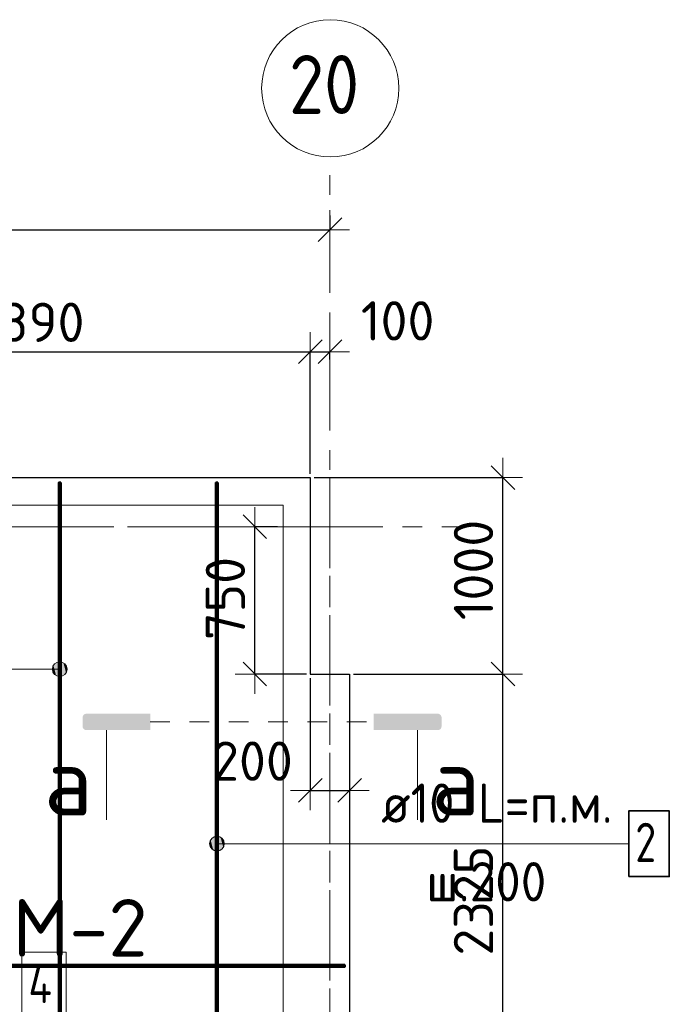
# Model space of a CAD drawing. Header units: metres. Extents: x -38 to 78, y -15 to 19.
# Tile 7 of 10: x 49.92 to 53.23, y 13.97 to 18.98. Entities that reach past the tile are written whole.
import ezdxf

# ---------------------------------------------------------------- set-up
doc = ezdxf.new("R2010")
doc.units = ezdxf.units.M
doc.header["$PDMODE"] = 65
for name, pattern in [('______11', [0.5, 0.4, -0.05, 0, -0.05]), ('______5', [1.1, 0.8, -0.1, 0.1, -0.1]), ('______9', [0.1, 0, -0.1])]:
    doc.linetypes.add(name, pattern=pattern)
for name, color, linetype, lineweight in [('XR$2$STANDARD_1', 7, 'Continuous', 25), ('XR$2$Перекрытие (1)', 7, 'Continuous', 35), ('XR$2$Размерная линия (1)', 7, 'Continuous', 13), ('XR$2$Текст_ примечание', 7, 'Continuous', 13), ('XR$3$Осевая линия (1)', 7, '______5', 13), ('XR$3$Размерная линия (1)', 7, 'Continuous', 13), ('XR$4$STANDARD_1', 7, 'Continuous', 25), ('XR$4$Арм. стержнями верхней зоны', 180, 'Continuous', 35), ('XR$4$Арм. стержнями нижней зоны', 180, 'Continuous', 35), ('XR$4$Осевая линия (1)', 7, '______5', 13), ('XR$4$Перекрытие (1)', 7, 'Continuous', 35), ('XR$4$Текст_ примечание', 7, 'Continuous', 13)]:
    doc.layers.add(name, color=color, linetype=linetype, lineweight=lineweight)
doc.styles.add('ISOCPEUR', font='txt')
doc.dimstyles.new('DIMSTYLE_3', dxfattribs={"dimtxt": 0.2, "dimasz": 0.2, "dimexe": 0, "dimexo": 0, "dimgap": 0.1, "dimtad": 2, "dimdec": 0, "dimlfac": 1000, "dimrnd": 1, "dimzin": 12, "dimdsep": 46, "dimtxsty": 'ISOCPEUR', "dimblk1": 'ALL_ML_STRICH', "dimblk2": 'ALL_ML_STRICH', "dimsah": 1, "dimcen": 0, "dimclrd": 7, "dimclre": 256, "dimclrt": 7, "dimadec": 0, "dimazin": 0, "dimtfac": 1, "dimtdec": 0, "dimtix": 1, "dimtmove": 2, "dimatfit": 3, "dimfxl": 0, "dimtzin": 0, "dimlwd": 0, "dimlwe": -3, "dimarcsym": 0})
doc.dimstyles.new('DIMSTYLE_5', dxfattribs={"dimtxt": 0.2, "dimasz": 0.2, "dimexe": 0, "dimexo": 0, "dimgap": 0.1, "dimtad": 2, "dimdec": 0, "dimlfac": 1000, "dimrnd": 5, "dimzin": 12, "dimdsep": 46, "dimtxsty": 'ISOCPEUR', "dimblk1": 'ALL_ML_STRICH', "dimblk2": 'ALL_ML_STRICH', "dimsah": 1, "dimcen": 0, "dimclrd": 7, "dimclre": 256, "dimclrt": 7, "dimadec": 0, "dimazin": 0, "dimtfac": 1, "dimtdec": 0, "dimtix": 1, "dimtmove": 2, "dimatfit": 3, "dimfxl": 0, "dimtvp": 1.2, "dimtzin": 0, "dimlwd": 0, "dimlwe": -3, "dimarcsym": 0})
doc.dimstyles.new('DIMSTYLE_6', dxfattribs={"dimtxt": 0.2, "dimasz": 0.2, "dimexe": 0, "dimexo": 0, "dimgap": 0.1, "dimtad": 2, "dimdec": 0, "dimlfac": 1000, "dimrnd": 5, "dimzin": 12, "dimdsep": 46, "dimtxsty": 'ISOCPEUR', "dimblk1": 'ALL_ML_STRICH', "dimblk2": 'ALL_ML_STRICH', "dimsah": 1, "dimcen": 0, "dimclrd": 7, "dimclre": 256, "dimclrt": 7, "dimadec": 0, "dimazin": 0, "dimtfac": 1, "dimtdec": 0, "dimtix": 1, "dimtmove": 2, "dimatfit": 3, "dimfxl": 0, "dimtvp": 1.2, "dimtzin": 0, "dimlwd": 0, "dimlwe": -3, "dimarcsym": 0})
doc.dimstyles.new('DIMSTYLE_9', dxfattribs={"dimtxt": 0.2, "dimasz": 0.2, "dimexe": 0, "dimexo": 0, "dimgap": 0.1, "dimtad": 2, "dimdec": 0, "dimlfac": 1000, "dimrnd": 5, "dimzin": 12, "dimdsep": 46, "dimtxsty": 'ISOCPEUR', "dimblk1": 'ALL_ML_STRICH', "dimblk2": 'ALL_ML_STRICH', "dimsah": 1, "dimcen": 0, "dimclrd": 7, "dimclre": 256, "dimclrt": 7, "dimadec": 0, "dimazin": 0, "dimtfac": 1, "dimtdec": 0, "dimtix": 1, "dimtmove": 2, "dimatfit": 3, "dimfxl": 0, "dimtzin": 0, "dimlwd": 0, "dimlwe": -3, "dimarcsym": 0})

# ---------------------------------------------------------------- blocks, each defined once
blk = doc.blocks.new('ALL_ML_STRICH')
at = {"color": 0, "linetype": 'ByBlock', "lineweight": -2}
for p, q in [((-0.3, -0.3), (0.3, 0.3)), ((0, -0.5), (0, 0.5)), ((-1, 0), (0.5, 0))]:
    blk.add_line(p, q, dxfattribs=at)
blk = doc.blocks.new('*D9')
at = {"layer": 'DEFPOINTS', "color": 7, "linetype": 'Continuous', "lineweight": 13, "transparency": 33554687}
for p in [(51.6, 15.65), (51.6, 13.325), (52.3804, 13.325)]:
    blk.add_point(p, dxfattribs=at)
at = {"layer": 'XR$2$Размерная линия (1)', "color": 9, "linetype": 'Continuous', "lineweight": -2, "true_color": 0xc7c7c7, "transparency": 33554687}
for p, q in [((51.62, 15.65), (52.3804, 15.65)), ((51.62, 13.325), (52.3804, 13.325))]:
    blk.add_line(p, q, dxfattribs=at)
at = {"layer": 'XR$2$Размерная линия (1)', "color": 7, "linetype": 'Continuous', "lineweight": -2, "transparency": 33554687}
blk.add_line((52.3804, 13.325), (52.3804, 15.65), dxfattribs=at)
at = {"layer": 'XR$2$Размерная линия (1)', "color": 7, "linetype": 'Continuous', "lineweight": 13, "transparency": 33554687, "xscale": 0.2, "yscale": 0.2, "zscale": 0.2}
for p, rotation in [((52.3804, 15.65), 90), ((52.3804, 13.325), 270)]:
    blk.add_blockref('ALL_ML_STRICH', p, dxfattribs=dict(at, rotation=rotation))
at = {"layer": 'XR$2$Размерная линия (1)', "color": 7, "linetype": 'Continuous', "lineweight": 13, "transparency": 33554687, "insert": (52.2304, 14.4975), "char_height": 0.2, "width": 0.8, "attachment_point": 5, "rotation": 90, "style": 'ISOCPEUR'}
blk.add_mtext('\\A1;{2325}', dxfattribs=at)
blk = doc.blocks.new('*D10')
at = {"layer": 'DEFPOINTS', "color": 7, "linetype": 'Continuous', "lineweight": 13, "transparency": 33554687}
for p in [(51.4, 16.65), (51.6, 15.65), (52.3804, 15.65)]:
    blk.add_point(p, dxfattribs=at)
at = {"layer": 'XR$2$Размерная линия (1)', "color": 9, "linetype": 'Continuous', "lineweight": -2, "true_color": 0xc7c7c7, "transparency": 33554687}
for p, q in [((51.42, 16.65), (52.3804, 16.65)), ((51.62, 15.65), (52.3804, 15.65))]:
    blk.add_line(p, q, dxfattribs=at)
at = {"layer": 'XR$2$Размерная линия (1)', "color": 7, "linetype": 'Continuous', "lineweight": -2, "transparency": 33554687}
blk.add_line((52.3804, 15.65), (52.3804, 16.65), dxfattribs=at)
at = {"layer": 'XR$2$Размерная линия (1)', "color": 7, "linetype": 'Continuous', "lineweight": 13, "transparency": 33554687, "xscale": 0.2, "yscale": 0.2, "zscale": 0.2}
for p, rotation in [((52.3804, 16.65), 90), ((52.3804, 15.65), 270)]:
    blk.add_blockref('ALL_ML_STRICH', p, dxfattribs=dict(at, rotation=rotation))
at = {"layer": 'XR$2$Размерная линия (1)', "color": 7, "linetype": 'Continuous', "lineweight": 13, "transparency": 33554687, "insert": (52.2304, 16.18), "char_height": 0.2, "width": 0.8, "attachment_point": 5, "rotation": 90, "style": 'ISOCPEUR'}
blk.add_mtext('\\A1;{1000}', dxfattribs=at)
blk = doc.blocks.new('*D12')
at = {"layer": 'DEFPOINTS', "color": 7, "linetype": 'Continuous', "lineweight": 13, "transparency": 33554687}
for p in [(51.253, 16.4), (51.1178, 15.65), (51.4, 15.65)]:
    blk.add_point(p, dxfattribs=at)
at = {"layer": 'XR$2$Размерная линия (1)', "color": 9, "linetype": 'Continuous', "lineweight": -2, "true_color": 0xc7c7c7, "transparency": 33554687}
for p, q in [((51.233, 16.4), (51.1178, 16.4)), ((51.38, 15.65), (51.1178, 15.65))]:
    blk.add_line(p, q, dxfattribs=at)
at = {"layer": 'XR$2$Размерная линия (1)', "color": 7, "linetype": 'Continuous', "lineweight": -2, "transparency": 33554687}
blk.add_line((51.1178, 15.65), (51.1178, 16.4), dxfattribs=at)
at = {"layer": 'XR$2$Размерная линия (1)', "color": 7, "linetype": 'Continuous', "lineweight": 13, "transparency": 33554687, "xscale": 0.2, "yscale": 0.2, "zscale": 0.2}
for p, rotation in [((51.1178, 16.4), 90), ((51.1178, 15.65), 270)]:
    blk.add_blockref('ALL_ML_STRICH', p, dxfattribs=dict(at, rotation=rotation))
at = {"layer": 'XR$2$Размерная линия (1)', "color": 7, "linetype": 'Continuous', "lineweight": 13, "transparency": 33554687, "insert": (50.9678, 16.035), "char_height": 0.2, "width": 0.6, "attachment_point": 5, "rotation": 90, "style": 'ISOCPEUR'}
blk.add_mtext('\\A1;{750}', dxfattribs=at)
blk = doc.blocks.new('*D13')
at = {"layer": 'DEFPOINTS', "color": 7, "linetype": 'Continuous', "lineweight": 13, "transparency": 33554687}
for p in [(51.4, 15.65), (51.6, 15.65), (51.4, 15.0581)]:
    blk.add_point(p, dxfattribs=at)
at = {"layer": 'XR$2$Размерная линия (1)', "color": 9, "linetype": 'Continuous', "lineweight": -2, "true_color": 0xc7c7c7, "transparency": 33554687}
for p, q in [((51.4, 15.63), (51.4, 15.0581)), ((51.6, 15.63), (51.6, 15.0581))]:
    blk.add_line(p, q, dxfattribs=at)
at = {"layer": 'XR$2$Размерная линия (1)', "color": 7, "linetype": 'Continuous', "lineweight": -2, "transparency": 33554687}
blk.add_line((51.4, 15.0581), (51.6, 15.0581), dxfattribs=at)
at = {"layer": 'XR$2$Размерная линия (1)', "color": 7, "linetype": 'Continuous', "lineweight": 13, "transparency": 33554687, "xscale": 0.2, "yscale": 0.2, "zscale": 0.2, "rotation": 180}
blk.add_blockref('ALL_ML_STRICH', (51.4, 15.0581), dxfattribs=at)
at = {"layer": 'XR$2$Размерная линия (1)', "color": 7, "linetype": 'Continuous', "lineweight": 13, "transparency": 33554687, "xscale": 0.2, "yscale": 0.2, "zscale": 0.2}
blk.add_blockref('ALL_ML_STRICH', (51.6, 15.0581), dxfattribs=at)
at = {"layer": 'XR$2$Размерная линия (1)', "color": 7, "linetype": 'Continuous', "lineweight": 13, "transparency": 33554687, "insert": (51.1058, 15.2072), "char_height": 0.2, "width": 0.6, "attachment_point": 5, "style": 'ISOCPEUR'}
blk.add_mtext('\\A1;{200}', dxfattribs=at)
blk = doc.blocks.new('*D22')
at = {"layer": 'DEFPOINTS', "color": 7, "linetype": 'Continuous', "lineweight": 13, "transparency": 33554687}
for p in [(48.5092, 17.2906), (48.5092, 16.65), (51.4, 16.65)]:
    blk.add_point(p, dxfattribs=at)
at = {"layer": 'XR$2$Размерная линия (1)', "color": 9, "linetype": 'Continuous', "lineweight": -2, "true_color": 0xc7c7c7, "transparency": 33554687}
for p, q in [((48.5092, 16.67), (48.5092, 17.2906)), ((51.4, 16.67), (51.4, 17.2906))]:
    blk.add_line(p, q, dxfattribs=at)
at = {"layer": 'XR$2$Размерная линия (1)', "color": 7, "linetype": 'Continuous', "lineweight": -2, "transparency": 33554687}
blk.add_line((48.5092, 17.2906), (51.4, 17.2906), dxfattribs=at)
at = {"layer": 'XR$2$Размерная линия (1)', "color": 7, "linetype": 'Continuous', "lineweight": 13, "transparency": 33554687, "xscale": 0.2, "yscale": 0.2, "zscale": 0.2, "rotation": 180}
blk.add_blockref('ALL_ML_STRICH', (48.5092, 17.2906), dxfattribs=at)
at = {"layer": 'XR$2$Размерная линия (1)', "color": 7, "linetype": 'Continuous', "lineweight": 13, "transparency": 33554687, "xscale": 0.2, "yscale": 0.2, "zscale": 0.2}
blk.add_blockref('ALL_ML_STRICH', (51.4, 17.2906), dxfattribs=at)
at = {"layer": 'XR$2$Размерная линия (1)', "color": 7, "linetype": 'Continuous', "lineweight": 13, "transparency": 33554687, "insert": (49.9646, 17.4406), "char_height": 0.2, "width": 0.8, "attachment_point": 5, "style": 'ISOCPEUR'}
blk.add_mtext('\\A1;{2890}', dxfattribs=at)
blk = doc.blocks.new('*D23')
at = {"layer": 'DEFPOINTS', "color": 7, "linetype": 'Continuous', "lineweight": 13, "transparency": 33554687}
for p in [(51.4, 17.2906), (51.5, 17.2308), (51.4, 16.65)]:
    blk.add_point(p, dxfattribs=at)
at = {"layer": 'XR$2$Размерная линия (1)', "color": 9, "linetype": 'Continuous', "lineweight": -2, "true_color": 0xc7c7c7, "transparency": 33554687}
for p, q in [((51.4, 16.67), (51.4, 17.2906)), ((51.5, 17.2508), (51.5, 17.2906))]:
    blk.add_line(p, q, dxfattribs=at)
at = {"layer": 'XR$2$Размерная линия (1)', "color": 7, "linetype": 'Continuous', "lineweight": -2, "transparency": 33554687}
blk.add_line((51.4, 17.2906), (51.5, 17.2906), dxfattribs=at)
at = {"layer": 'XR$2$Размерная линия (1)', "color": 7, "linetype": 'Continuous', "lineweight": 13, "transparency": 33554687, "xscale": 0.2, "yscale": 0.2, "zscale": 0.2, "rotation": 180}
blk.add_blockref('ALL_ML_STRICH', (51.4, 17.2906), dxfattribs=at)
at = {"layer": 'XR$2$Размерная линия (1)', "color": 7, "linetype": 'Continuous', "lineweight": 13, "transparency": 33554687, "xscale": 0.2, "yscale": 0.2, "zscale": 0.2}
blk.add_blockref('ALL_ML_STRICH', (51.5, 17.2906), dxfattribs=at)
at = {"layer": 'XR$2$Размерная линия (1)', "color": 7, "linetype": 'Continuous', "lineweight": 13, "transparency": 33554687, "insert": (51.8446, 17.4478), "char_height": 0.2, "width": 0.6, "attachment_point": 5, "style": 'ISOCPEUR'}
blk.add_mtext('\\A1;{100}', dxfattribs=at)
blk = doc.blocks.new('*D31')
at = {"layer": 'DEFPOINTS', "color": 7, "linetype": 'Continuous', "lineweight": 13, "transparency": 33554687}
for p in [(45.65, 18.0045), (51.5, 18.0045), (45.65, 17.9118)]:
    blk.add_point(p, dxfattribs=at)
at = {"layer": 'XR$3$Размерная линия (1)', "color": 9, "linetype": 'Continuous', "lineweight": -2, "true_color": 0xc7c7c7, "transparency": 33554687}
for p, q in [((45.65, 17.9845), (45.65, 17.9118)), ((51.5, 17.9845), (51.5, 17.9118))]:
    blk.add_line(p, q, dxfattribs=at)
at = {"layer": 'XR$3$Размерная линия (1)', "color": 7, "linetype": 'Continuous', "lineweight": -2, "transparency": 33554687}
blk.add_line((45.65, 17.9118), (51.5, 17.9118), dxfattribs=at)
at = {"layer": 'XR$3$Размерная линия (1)', "color": 7, "linetype": 'Continuous', "lineweight": 13, "transparency": 33554687, "xscale": 0.2, "yscale": 0.2, "zscale": 0.2, "rotation": 180}
blk.add_blockref('ALL_ML_STRICH', (45.65, 17.9118), dxfattribs=at)
at = {"layer": 'XR$3$Размерная линия (1)', "color": 7, "linetype": 'Continuous', "lineweight": 13, "transparency": 33554687, "xscale": 0.2, "yscale": 0.2, "zscale": 0.2}
blk.add_blockref('ALL_ML_STRICH', (51.5, 17.9118), dxfattribs=at)
at = {"layer": 'XR$3$Размерная линия (1)', "color": 7, "linetype": 'Continuous', "lineweight": 13, "transparency": 33554687, "insert": (48.5833, 18.0618), "char_height": 0.2, "width": 0.666667, "attachment_point": 5, "style": 'ISOCPEUR'}
blk.add_mtext('\\W0.83;\\A1;{5850}', dxfattribs=at)

msp = doc.modelspace()

# ---------------------------------------------------------------- hatches: boundary and pattern name
at = {"layer": 'XR$2$STANDARD_1', "linetype": 'Continuous', "lineweight": 25, "true_color": 0x000000, "transparency": 33554687}
for points in [[(50.258, 15.365), (50.2605, 15.3648), (50.5855, 15.3648), (50.5855, 15.4484), (50.2605, 15.4484), (50.258, 15.4482), (50.2555, 15.4477), (50.2531, 15.4469), (50.2508, 15.4458), (50.2486, 15.4444), (50.2467, 15.4427), (50.245, 15.4408), (50.2436, 15.4386), (50.2425, 15.4364), (50.2417, 15.4339), (50.2412, 15.4314), (50.241, 15.4289), (50.241, 15.3844), (50.2412, 15.3818), (50.2417, 15.3793), (50.2425, 15.3769), (50.2436, 15.3746), (50.245, 15.3725), (50.2467, 15.3705), (50.2486, 15.3689), (50.2508, 15.3674), (50.2531, 15.3663), (50.2555, 15.3655)], [(52.051, 15.365), (52.0535, 15.3655), (52.0559, 15.3663), (52.0582, 15.3674), (52.0603, 15.3689), (52.0622, 15.3705), (52.0639, 15.3725), (52.0654, 15.3746), (52.0665, 15.3769), (52.0673, 15.3793), (52.0678, 15.3818), (52.068, 15.3844), (52.068, 15.4289), (52.0678, 15.4314), (52.0673, 15.4339), (52.0665, 15.4364), (52.0654, 15.4386), (52.0639, 15.4408), (52.0622, 15.4427), (52.0603, 15.4444), (52.0582, 15.4458), (52.0559, 15.4469), (52.0535, 15.4477), (52.051, 15.4482), (52.0484, 15.4484), (51.7234, 15.4484), (51.7234, 15.3648), (52.0484, 15.3648)]]:
    msp.add_hatch(color=18, dxfattribs=at).paths.add_polyline_path(points)
at = {"layer": 'XR$4$Арм. стержнями верхней зоны', "linetype": 'Continuous', "lineweight": 13, "transparency": 33554687}
for points in [[(50.8927, 14.768), (50.8927, 14.8055), (50.8875, 14.7867)], [(50.9062, 14.7545), (50.9062, 14.819), (50.8927, 14.8055)], [(50.9062, 14.7545), (50.8927, 14.8055), (50.8927, 14.768)], [(50.925, 14.7492), (50.925, 14.8242), (50.9062, 14.819)], [(50.925, 14.7492), (50.9062, 14.819), (50.9062, 14.7545)], [(50.9437, 14.7545), (50.9437, 14.819), (50.925, 14.8242)], [(50.9437, 14.7545), (50.925, 14.8242), (50.925, 14.7492)], [(50.9572, 14.768), (50.9572, 14.8055), (50.9437, 14.819)], [(50.9572, 14.768), (50.9437, 14.819), (50.9437, 14.7545)], [(50.9572, 14.8055), (50.9572, 14.768), (50.9625, 14.7867)]]:
    msp.add_hatch(color=7, dxfattribs=at).paths.add_polyline_path(points)
at = {"layer": 'XR$4$Арм. стержнями нижней зоны', "linetype": 'Continuous', "lineweight": 13, "transparency": 33554687}
for points in [[(50.0928, 15.6563), (50.0928, 15.6938), (50.0875, 15.6751)], [(50.0928, 15.6938), (50.1063, 15.6428), (50.1063, 15.7073)], [(50.0928, 15.6938), (50.0928, 15.6563), (50.1063, 15.6428)], [(50.1063, 15.7073), (50.125, 15.6376), (50.125, 15.7126)], [(50.1063, 15.7073), (50.1063, 15.6428), (50.125, 15.6376)], [(50.125, 15.7126), (50.125, 15.6376), (50.1438, 15.6428)], [(50.125, 15.7126), (50.1438, 15.6428), (50.1438, 15.7073)], [(50.1438, 15.7073), (50.1438, 15.6428), (50.1572, 15.6563)], [(50.1438, 15.7073), (50.1572, 15.6563), (50.1572, 15.6938)], [(50.1572, 15.6938), (50.1572, 15.6563), (50.1625, 15.6751)]]:
    msp.add_hatch(color=7, dxfattribs=at).paths.add_polyline_path(points)

# ---------------------------------------------------------------- linework, layer by layer
at = {"layer": 'XR$2$STANDARD_1', "color": 7, "linetype": '______9', "lineweight": 13, "transparency": 33554687}
msp.add_line((50.5855, 15.4066), (51.7234, 15.4066), dxfattribs=at)
at = {"layer": 'XR$2$STANDARD_1', "color": 7, "linetype": 'Continuous', "lineweight": 13, "transparency": 33554687}
for p, q in [((50.3625, 15.3648), (50.3625, 14.9081)), ((51.9464, 15.3648), (51.9464, 14.9081))]:
    msp.add_line(p, q, dxfattribs=at)
at = {"layer": 'XR$2$Перекрытие (1)', "color": 7, "linetype": 'Continuous', "lineweight": 13, "transparency": 33554687}
for p, q in [((51.4, 16.65), (48.5092, 16.65)), ((51.4, 16.65), (51.4, 15.65)), ((51.4, 15.65), (51.6, 15.65)), ((51.6, 13.325), (51.6, 15.65))]:
    msp.add_line(p, q, dxfattribs=at)
at = {"layer": 'XR$3$Осевая линия (1)', "color": 253, "linetype": '______11', "lineweight": 13, "true_color": 0xa0a0a0, "transparency": 33554687}
for p, q in [((51.5, 10.59), (51.5, 18.21)), ((44.37, 16.4), (52.18, 16.4))]:
    msp.add_line(p, q, dxfattribs=at)
at = {"layer": 'XR$3$Осевая линия (1)', "color": 7, "linetype": 'Continuous', "lineweight": 13, "transparency": 33554687}
msp.add_circle((51.5018, 18.6312), 0.3493, dxfattribs=at)
at = {"layer": 'XR$4$STANDARD_1', "color": 7, "linetype": 'Continuous', "lineweight": 13, "transparency": 33554687}
msp.add_lwpolyline([(46.0012, 11.0997), (46.0012, 14.6097), (48.6412, 14.6097), (48.6412, 16.5097), (51.2612, 16.5097), (51.2612, 11.1997), (45.8912, 11.1997)], dxfattribs=at)
at = {"layer": 'XR$4$Арм. стержнями верхней зоны', "color": 7, "linetype": 'Continuous', "lineweight": 13, "transparency": 33554687}
for p, q in [((50.8875, 14.7867), (50.8875, 14.7867)), ((50.925, 14.8242), (50.925, 14.8242)), ((51.7406, 14.7867), (50.925, 14.7867)), ((50.9625, 14.7867), (50.9625, 14.7867)), ((51.7406, 14.7867), (53.0206, 14.7867)), ((50.925, 14.7492), (50.925, 14.7492))]:
    msp.add_line(p, q, dxfattribs=at)
at = {"layer": 'XR$4$Арм. стержнями верхней зоны', "color": 4, "linetype": 'Continuous', "lineweight": 50, "transparency": 33554687}
for points in [[(50.93, 16.625), (50.93, 11.105), (50.92, 11.105), (50.92, 16.625), (50.93, 16.625)], [(45.875, 14.17), (51.575, 14.17), (51.575, 14.16), (45.875, 14.16), (45.875, 14.17)]]:
    msp.add_lwpolyline(points, dxfattribs=at)
at = {"layer": 'XR$4$Арм. стержнями верхней зоны', "color": 7, "linetype": 'Continuous', "lineweight": 35, "transparency": 33554687}
msp.add_lwpolyline([(53.0206, 14.62), (53.2273, 14.62), (53.2273, 14.9534), (53.0206, 14.9534), (53.0206, 14.62)], dxfattribs=at)
at = {"layer": 'XR$4$Арм. стержнями верхней зоны', "color": 7, "linetype": 'Continuous', "lineweight": 13, "transparency": 33554687}
msp.add_circle((50.925, 14.7867), 0.0375, dxfattribs=at)
at = {"layer": 'XR$4$Арм. стержнями нижней зоны', "color": 7, "linetype": 'Continuous', "lineweight": 13, "transparency": 33554687}
for p, q in [((50.125, 15.7126), (50.125, 15.7126)), ((49.3815, 15.6751), (50.125, 15.6751)), ((50.0875, 15.6751), (50.0875, 15.6751)), ((50.125, 15.6376), (50.125, 15.6376)), ((50.1625, 15.6751), (50.1625, 15.6751))]:
    msp.add_line(p, q, dxfattribs=at)
at = {"layer": 'XR$4$Арм. стержнями нижней зоны', "color": 4, "linetype": 'Continuous', "lineweight": 50, "transparency": 33554687}
msp.add_lwpolyline([(50.13, 16.625), (50.13, 11.105), (50.12, 11.105), (50.12, 16.625), (50.13, 16.625)], dxfattribs=at)
at = {"layer": 'XR$4$Арм. стержнями нижней зоны', "color": 7, "linetype": 'Continuous', "lineweight": 13, "transparency": 33554687}
msp.add_circle((50.125, 15.6751), 0.0375, dxfattribs=at)
at = {"layer": 'XR$4$Осевая линия (1)', "color": 253, "linetype": '______11', "lineweight": 13, "true_color": 0xa0a0a0, "transparency": 33554687}
for p, q in [((51.5, 16.65), (51.5, 9.9502)), ((51.6, 16.4), (44.4474, 16.4))]:
    msp.add_line(p, q, dxfattribs=at)
at = {"layer": 'XR$4$Перекрытие (1)', "color": 7, "linetype": 'Continuous', "lineweight": 25, "transparency": 33554687}
for p, q in [((48.5092, 16.65), (51.4, 16.65)), ((51.4, 16.65), (51.4, 15.65)), ((51.4, 15.65), (51.6, 15.65)), ((51.6, 15.65), (51.6, 13.325))]:
    msp.add_line(p, q, dxfattribs=at)
at = {"layer": 'XR$4$Текст_ примечание', "color": 7, "linetype": 'Continuous', "lineweight": 13, "transparency": 33554687}
msp.add_lwpolyline([(49.9317, 13.9023), (50.1583, 13.9023), (50.1583, 14.2356), (49.9317, 14.2356), (49.9317, 13.9023)], dxfattribs=at)

# ---------------------------------------------------------------- texts
at = {"layer": 'XR$2$STANDARD_1', "color": 7, "linetype": 'Continuous', "lineweight": 13, "transparency": 33554687, "char_height": 0.35, "width": 0.42, "attachment_point": 5, "style": 'ISOCPEUR'}
for insert in [(50.1686, 15.1059), (52.1403, 15.1059)]:
    msp.add_mtext('\\A1;{\\fISOCPEUR|i0|b0;\\H0.350000;\\W1.000000;\\C7;а}\\P', dxfattribs=dict(at, insert=insert))
at = {"layer": 'XR$2$Текст_ примечание', "color": 7, "linetype": 'Continuous', "lineweight": 13, "transparency": 33554687, "insert": (49.4282, 14.3589), "char_height": 0.2925, "width": 2.3655, "attachment_point": 5, "style": 'ISOCPEUR'}
msp.add_mtext('\\A1;{\\fISOCPEUR|i0|b0;\\H0.292500;\\W1.000000;\\C7;Плита ПМ-2}\\P', dxfattribs=at)
at = {"layer": 'XR$3$Осевая линия (1)', "color": 7, "linetype": 'Continuous', "lineweight": 13, "transparency": 33554687, "insert": (51.2918, 18.5007), "char_height": 0.3, "width": 0.550812, "attachment_point": 7, "style": 'ISOCPEUR'}
msp.add_mtext('\\W0.87;20', dxfattribs=at)
at = {"layer": 'XR$4$Арм. стержнями верхней зоны', "color": 7, "linetype": 'Continuous', "lineweight": 25, "transparency": 33554687, "char_height": 0.2, "attachment_point": 7, "style": 'ISOCPEUR'}
for s, insert, width in [('\\W0.94;ø10 L=п.м.', (51.7606, 14.8934), 1.333221), ('\\W0.78;2', (53.0539, 14.6934), 0.217605), ('\\W0.95;ш.200 ', (51.9906, 14.4934), 0.874664)]:
    msp.add_mtext(s, dxfattribs=dict(at, insert=insert, width=width))
at = {"layer": 'XR$4$Текст_ примечание', "color": 7, "linetype": 'Continuous', "lineweight": 13, "transparency": 33554687, "insert": (49.965, 13.9756), "char_height": 0.2, "width": 0.239889, "attachment_point": 7, "rotation": 360, "style": 'ISOCPEUR'}
msp.add_mtext('\\W0.80;4', dxfattribs=at)

# ---------------------------------------------------------------- dimensions: what is measured, and where the dimension line sits
at = {"layer": 'XR$2$Размерная линия (1)', "color": 7, "linetype": 'Continuous', "lineweight": 13, "transparency": 33554687}
for base, p1, p2, dimstyle, picture, middle in [((51.4, 17.2906), (48.5092, 16.67), (51.4, 16.67), 'DIMSTYLE_9', '*D22', (49.9646, 17.4406)), ((51.5, 17.2906), (51.4, 16.67), (51.5, 17.2508), 'DIMSTYLE_6', '*D23', (51.8446, 17.4478)), ((51.6, 15.0581), (51.4, 15.63), (51.6, 15.63), 'DIMSTYLE_5', '*D13', (51.1058, 15.2072))]:
    dim = msp.add_linear_dim(base=base, p1=p1, p2=p2, dimstyle=dimstyle, override={"dimpost": '<>', "dimclrd": 7, "dimclre": 9, "dimclrt": 7, "dimlwd": 0, "dimlwe": 65533}, dxfattribs=at)
    dim.commit()
    dim.dimension.update_dxf_attribs({"geometry": picture, "text_midpoint": middle, "dimtype": 160})
for base, p1, p2, picture, middle in [((52.3804, 16.65), (51.62, 15.65), (51.42, 16.65), '*D10', (52.2304, 16.18)), ((51.1178, 16.4), (51.38, 15.65), (51.233, 16.4), '*D12', (50.9678, 16.035)), ((52.3804, 15.65), (51.62, 13.325), (51.62, 15.65), '*D9', (52.2304, 14.4975))]:
    dim = msp.add_linear_dim(base=base, p1=p1, p2=p2, angle=90, dimstyle='DIMSTYLE_3', override={"dimpost": '<>', "dimclrd": 7, "dimclre": 9, "dimclrt": 7, "dimlwd": 0, "dimlwe": 65533}, dxfattribs=at)
    dim.commit()
    dim.dimension.update_dxf_attribs({"geometry": picture, "text_midpoint": middle, "dimtype": 160})
at = {"layer": 'XR$3$Размерная линия (1)', "color": 7, "linetype": 'Continuous', "lineweight": 13, "transparency": 33554687}
dim = msp.add_linear_dim(base=(51.5, 17.9118), p1=(45.65, 17.9845), p2=(51.5, 17.9845), dimstyle='DIMSTYLE_9', override={"dimpost": '<>', "dimclrd": 7, "dimclre": 9, "dimclrt": 7, "dimlwd": 0, "dimlwe": 65533}, dxfattribs=at)
dim.commit()
dim.dimension.update_dxf_attribs({"geometry": '*D31', "text_midpoint": (48.5833, 18.0618), "dimtype": 160})

doc.saveas('drawing.dxf')
